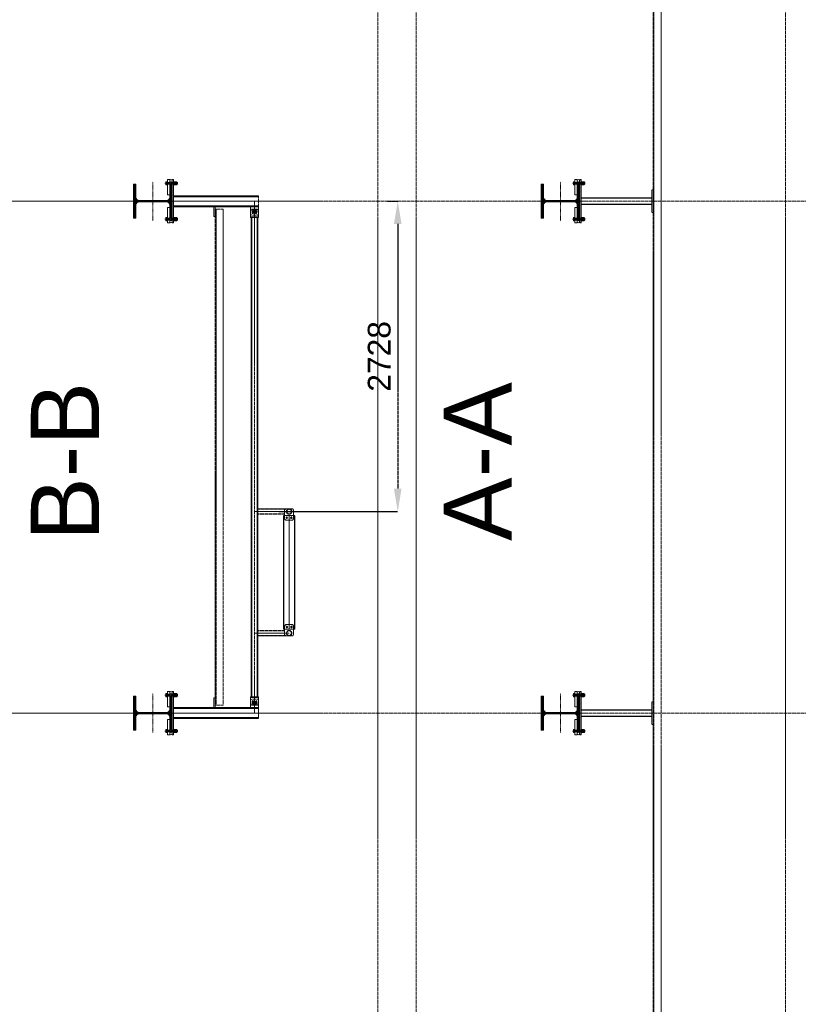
# Model space of a CAD drawing. Header units: millimetres. Extents: x -176817 to 571382, y -58489 to 156123.
# Tile 229 of 256: x 129131 to 135977, y 138169 to 146825. Entities that reach past the tile are written whole.
import ezdxf

# ---------------------------------------------------------------- set-up
doc = ezdxf.new("R2010")
doc.units = ezdxf.units.MM
doc.header["$LTSCALE"] = 0.2
for name, pattern in [('BORDER2', [0.875, 0.25, -0.125, 0.25, -0.125, 0, -0.125]), ('HIDDEN', [9.525, 6.35, -3.175]), ('PRZE', [0.8, 0.4, -0.2, 0, -0.2])]:
    doc.linetypes.add(name, pattern=pattern)
doc.layers.get('0').update_dxf_attribs({"lineweight": 13})
doc.layers.get('Defpoints').update_dxf_attribs({"lineweight": 13})
for name, color, linetype, lineweight in [('-AAA Podkład', 252, 'Continuous', 13), ('C', 4, 'PRZE', 13), ('stezenia', 4, 'Continuous', 13)]:
    doc.layers.add(name, color=color, linetype=linetype, lineweight=lineweight)
doc.styles.get("Standard").update_dxf_attribs({"font": 'arial.ttf'})
doc.dimstyles.new('STANDARD-100', dxfattribs={"dimscale": 100, "dimtxt": 2, "dimasz": 2, "dimexe": 0, "dimexo": 0, "dimgap": 0.6, "dimtad": 1, "dimdec": 0, "dimzin": 12, "dimdsep": 46, "dimtxsty": 'Standard', "dimcen": 1, "dimclrd": 256, "dimclre": 256, "dimclrt": 2, "dimadec": 0, "dimazin": 0, "dimtfac": 1, "dimtdec": 0, "dimtmove": 0, "dimatfit": 3, "dimfxl": 0, "dimtolj": 1, "dimtzin": 0, "dimarcsym": 0})
pattern_1 = [(45, (105788.979, 137703.177), (-6.735192, 6.735192), []), (45, (105793.469, 137703.177), (-6.735192, 6.735192), [])]

# ---------------------------------------------------------------- blocks, each defined once
blk = doc.blocks.new('*X49')
at = {"color": 0}
for p, q in [((558, 1768.9), (573.1, 1784)), ((558, 1777.8), (564.2, 1784)), ((560.4, 1762.5), (581.9, 1784)), ((569.3, 1762.5), (590.8, 1784)), ((578.1, 1762.5), (599.6, 1784)), ((586.9, 1762.5), (608.4, 1784)), ((595.8, 1762.5), (617.3, 1784)), ((604.6, 1762.5), (626.1, 1784)), ((613.5, 1762.5), (635, 1784)), ((622.3, 1762.5), (643.8, 1784)), ((631.1, 1762.5), (652.6, 1784)), ((640, 1762.5), (661.5, 1784)), ((648.8, 1762.5), (670.3, 1784)), ((657.6, 1762.5), (679.1, 1784)), ((666.5, 1762.5), (688, 1784)), ((675.3, 1762.5), (696.8, 1784)), ((683, 1761.3), (705.7, 1784)), ((689.1, 1758.6), (714.5, 1784)), ((694, 1754.7), (723.3, 1784)), ((697.9, 1749.8), (732.2, 1784)), ((700.7, 1743.7), (741, 1784)), ((702, 1736.1), (749.9, 1784)), ((702, 1727.3), (714.3, 1739.6)), ((736.9, 1762.2), (758.7, 1784)), ((746, 1762.5), (767.5, 1784)), ((754.9, 1762.5), (776.4, 1784)), ((763.7, 1762.5), (785.2, 1784)), ((772.6, 1762.5), (794.1, 1784)), ((781.4, 1762.5), (802.9, 1784)), ((790.2, 1762.5), (811.7, 1784)), ((799.1, 1762.5), (820.6, 1784)), ((807.9, 1762.5), (829.4, 1784)), ((816.7, 1762.5), (838.2, 1784)), ((825.6, 1762.5), (847.1, 1784)), ((834.4, 1762.5), (855.9, 1784)), ((843.3, 1762.5), (858, 1777.2)), ((852.1, 1762.5), (858, 1768.4)), ((702, 1718.5), (714, 1730.5)), ((702, 1709.6), (714, 1721.6)), ((702, 1700.8), (714, 1712.8)), ((702, 1691.9), (714, 1703.9)), ((702, 1683.1), (714, 1695.1)), ((702, 1674.3), (714, 1686.3)), ((702, 1665.4), (714, 1677.4)), ((702, 1656.6), (714, 1668.6)), ((702, 1647.8), (714, 1659.8)), ((702, 1638.9), (714, 1650.9)), ((702, 1630.1), (714, 1642.1)), ((702, 1621.2), (714, 1633.2)), ((702, 1612.4), (714, 1624.4)), ((702, 1603.6), (714, 1615.6)), ((702, 1594.7), (714, 1606.7)), ((702, 1585.9), (714, 1597.9)), ((702, 1577), (714, 1589)), ((702, 1568.2), (714, 1580.2)), ((702, 1559.4), (714, 1571.4)), ((702, 1550.5), (714, 1562.5)), ((666.2, 1444), (714, 1491.8)), ((675, 1444), (715.3, 1484.3)), ((683.9, 1444), (718.1, 1478.2)), ((692.7, 1444), (722, 1473.3)), ((701.7, 1488.3), (714, 1500.7)), ((702, 1541.7), (714, 1553.7)), ((702, 1532.9), (714, 1544.9)), ((702, 1524), (714, 1536)), ((702, 1515.2), (714, 1527.2)), ((702, 1506.3), (714, 1518.3)), ((702, 1497.5), (714, 1509.5)), ((558, 1459.6), (563.9, 1465.5)), ((558, 1450.7), (572.8, 1465.5)), ((560.1, 1444), (581.6, 1465.5)), ((569, 1444), (590.5, 1465.5)), ((577.8, 1444), (599.3, 1465.5)), ((586.6, 1444), (608.1, 1465.5)), ((595.5, 1444), (617, 1465.5)), ((604.3, 1444), (625.8, 1465.5)), ((613.1, 1444), (634.6, 1465.5)), ((622, 1444), (643.5, 1465.5)), ((630.8, 1444), (652.3, 1465.5)), ((639.7, 1444), (661.2, 1465.5)), ((648.5, 1444), (670, 1465.5)), ((657.3, 1444), (679.2, 1465.8)), ((701.5, 1444), (727, 1469.4)), ((710.4, 1444), (733.1, 1466.7)), ((719.2, 1444), (740.7, 1465.5)), ((728.1, 1444), (749.6, 1465.5)), ((736.9, 1444), (758.4, 1465.5)), ((745.7, 1444), (767.2, 1465.5)), ((754.6, 1444), (776.1, 1465.5)), ((763.4, 1444), (784.9, 1465.5)), ((772.2, 1444), (793.7, 1465.5)), ((781.1, 1444), (802.6, 1465.5)), ((789.9, 1444), (811.4, 1465.5)), ((798.8, 1444), (820.3, 1465.5)), ((807.6, 1444), (829.1, 1465.5)), ((816.4, 1444), (837.9, 1465.5)), ((825.3, 1444), (846.8, 1465.5)), ((834.1, 1444), (855.6, 1465.5)), ((843, 1444), (858, 1459)), ((851.8, 1444), (858, 1450.2))]:
    blk.add_line(p, q, dxfattribs=at)
blk = doc.blocks.new('heb340')
at = {"color": 1, "linetype": 'Continuous'}
blk.add_lwpolyline([(-150, -170), (150, -170), (150, -148.5), (33, -148.5, -0.414214), (6, -121.5), (6, 121.5, -0.414214), (33, 148.5), (150, 148.5), (150, 170), (-150, 170), (-150, 148.5), (-33, 148.5, -0.414214), (-6, 121.5), (-6, -121.5, -0.414214), (-33, -148.5), (-150, -148.5)], format="xyb", close=True, dxfattribs=at)
at = {"layer": 'C'}
for points in [[(0, -213), (0, 213)], [(-171.5, 0), (171.5, 0)]]:
    blk.add_lwpolyline(points, dxfattribs=at)
at = {"color": 4, "linetype": 'Continuous'}
blk.add_blockref('*X49', (-708, -1614), dxfattribs=at)
blk = doc.blocks.new('połaczenie montażowe')
at = {"color": 7, "linetype": 'BORDER2'}
for p, q in [((-62.8, 158), (49.6, 158)), ((-62.8, -158), (49.6, -158))]:
    blk.add_line(p, q, dxfattribs=at)
at = {"color": 4}
for p, q in [((-54.5, 168.6), (-54.5, 146.3)), ((-53.7, 171.8), (-45.2, 171.8)), ((-53.7, 144.2), (-45.2, 144.2)), ((-53.5, 164.9), (-45.2, 164.9)), ((-53.5, 151.1), (-45.2, 151.1)), ((-45.2, 171.8), (-45.2, 144.2)), ((-45.2, 170.8), (-44.5, 170.8)), ((-45.2, 145.2), (-44.5, 145.2)), ((-44.5, 170.8), (-44.5, 145.2)), ((-41.5, 166), (12, 166)), ((-41.5, 150), (12, 150)), ((-3.6, 166), (-3.6, 150)), ((-3.6, 164.5), (12, 164.5)), ((-3.6, 151.5), (12, 151.5)), ((28, 166), (46, 166)), ((28, 164.5), (46, 164.5)), ((28, 151.5), (46, 151.5)), ((28, 150), (46, 150)), ((46, 166), (46, 150)), ((-54.5, -168.6), (-54.5, -146.3)), ((-53.7, -144.2), (-45.2, -144.2)), ((-53.7, -171.9), (-45.2, -171.9)), ((-53.5, -151.1), (-45.2, -151.1)), ((-53.5, -164.9), (-45.2, -164.9)), ((-45.2, -171.9), (-45.2, -144.2)), ((-45.2, -145.2), (-44.5, -145.2)), ((-45.2, -170.9), (-44.5, -170.9)), ((-44.5, -170.9), (-44.5, -145.2)), ((-41.5, -150), (12, -150)), ((-41.5, -166), (12, -166)), ((-3.6, -166), (-3.6, -150)), ((-3.6, -151.5), (12, -151.5)), ((-3.6, -164.5), (12, -164.5)), ((28, -150), (46, -150)), ((28, -151.5), (46, -151.5)), ((28, -164.5), (46, -164.5)), ((28, -166), (46, -166)), ((46, -166), (46, -150))]:
    blk.add_line(p, q, dxfattribs=at)
at = {"color": 7}
for p, q in [((-44.5, 172.4), (-44, 172.9)), ((-44.5, 172.4), (-44.5, 143.6)), ((-44.5, 143.6), (-44, 143.1)), ((-44, 172.9), (-41.5, 172.9)), ((-44, 143.1), (-41.5, 143.1)), ((-41.5, 172.9), (-41.5, 143.1)), ((12, 172.4), (12.5, 172.9)), ((12, 172.4), (12, 143.6)), ((12, 143.6), (12.5, 143.1)), ((12.5, 172.9), (15, 172.9)), ((12.5, 143.1), (15, 143.1)), ((15, 172.9), (15, 143.1)), ((15, 168.6), (15, 148.3)), ((15, 168.6), (15, 148.3)), ((28, 172.9), (28, 143.1)), ((28, 168.6), (28, 148.3)), ((28, 168.6), (28, 148.3)), ((-44.5, -143.6), (-44, -143.1)), ((-44.5, -172.4), (-44.5, -143.6)), ((-44.5, -172.4), (-44, -172.9)), ((-44, -143.1), (-41.5, -143.1)), ((-44, -172.9), (-41.5, -172.9)), ((-41.5, -172.9), (-41.5, -143.1)), ((12, -143.6), (12.5, -143.1)), ((12, -172.4), (12, -143.6)), ((12, -172.4), (12.5, -172.9)), ((12.5, -143.1), (15, -143.1)), ((12.5, -172.9), (15, -172.9)), ((15, -172.9), (15, -143.1)), ((15, -168.6), (15, -148.3)), ((15, -168.6), (15, -148.3)), ((28, -172.9), (28, -143.1)), ((28, -168.6), (28, -148.3)), ((28, -168.6), (28, -148.3))]:
    blk.add_line(p, q, dxfattribs=at)
at = {"color": 3}
for p, q in [((27.2, 171.8), (15.8, 171.8)), ((27.2, 144.2), (15.8, 144.2)), ((27, 164.9), (16, 164.9)), ((28, 151.1), (16, 151.1)), ((28, 168.6), (28, 148.3)), ((40.2, 171.8), (28.8, 171.8)), ((40.2, 144.2), (28.8, 144.2)), ((40, 164.9), (29, 164.9)), ((41, 151.1), (29, 151.1)), ((41, 168.6), (41, 148.3)), ((27.2, -144.2), (15.8, -144.2)), ((27.2, -171.9), (15.8, -171.9)), ((28, -151.1), (16, -151.1)), ((27, -164.9), (16, -164.9)), ((28, -168.6), (28, -148.3)), ((40.2, -144.2), (28.8, -144.2)), ((40.2, -171.9), (28.8, -171.9)), ((41, -151.1), (29, -151.1)), ((40, -164.9), (29, -164.9)), ((41, -168.6), (41, -148.3))]:
    blk.add_line(p, q, dxfattribs=at)
at = {"color": 4}
for centre, radius, start, end in [((-43.6, 167.6), 10.9, 156.95353, 174.7762), ((-46.1, 168.9), 8.39, 182.38397, 208.35938), ((-46.1, 160.9), 8.39, 151.64062, 177.61603), ((-40.8, 156.2), 13.8, 181.78301, 202.05525), ((-40.8, 145.9), 13.8, 157.94475, 178.21699), ((-49.3, 147.1), 5.24, 187.84226, 213.61819), ((-49.3, -147.1), 5.24, 146.38181, 172.15774), ((-40.8, -145.9), 13.8, 181.78301, 202.05525), ((-40.8, -156.2), 13.8, 157.94475, 178.21699), ((-46.1, -160.9), 8.39, 182.38397, 208.35938), ((-46.1, -168.9), 8.39, 151.64062, 177.61603), ((-43.6, -167.6), 10.9, 185.2238, 203.04647)]:
    blk.add_arc(centre, radius, start, end, dxfattribs=at)
at = {"color": 3}
for centre, radius, start, end in [((25.9, 167.6), 10.9, 156.95353, 174.7762), ((23.4, 168.9), 8.39, 182.38397, 208.35938), ((20, 161.9), 5.05, 143.16981, 176.69601), ((20, 154.1), 5.05, 183.30399, 216.83019), ((20, 148), 5.05, 143.16981, 176.69601), ((32.3, 149.6), 17.3, 184.10089, 198.26643), ((19.6, 168.9), 8.39, 331.64062, 357.61603), ((23, 161.9), 5.05, 3.30399, 36.83019), ((23, 154.1), 5.05, 323.16981, 356.69601), ((23, 148), 5.05, 3.30399, 36.83019), ((17.1, 167.6), 10.9, 5.2238, 23.04647), ((10.7, 149.6), 17.3, 341.73357, 355.89911), ((38.9, 167.6), 10.9, 156.95353, 174.7762), ((36.4, 168.9), 8.39, 182.38397, 208.35938), ((33, 161.9), 5.05, 143.16981, 176.69601), ((33, 154.1), 5.05, 183.30399, 216.83019), ((33, 148), 5.05, 143.16981, 176.69601), ((45.3, 149.6), 17.3, 184.10089, 198.26643), ((32.6, 168.9), 8.39, 331.64062, 357.61603), ((36, 161.9), 5.05, 3.30399, 36.83019), ((36, 154.1), 5.05, 323.16981, 356.69601), ((36, 148), 5.05, 3.30399, 36.83019), ((30.1, 167.6), 10.9, 5.2238, 23.04647), ((23.7, 149.6), 17.3, 341.73357, 355.89911), ((32.3, -149.6), 17.3, 161.73357, 175.89911), ((20, -148), 5.05, 183.30399, 216.83019), ((20, -154.1), 5.05, 143.16981, 176.69601), ((20, -161.9), 5.05, 183.30399, 216.83019), ((23.4, -168.9), 8.39, 151.64062, 177.61603), ((25.9, -167.6), 10.9, 185.2238, 203.04647), ((23, -148), 5.05, 323.16981, 356.69601), ((23, -154.1), 5.05, 3.30399, 36.83019), ((23, -161.9), 5.05, 323.16981, 356.69601), ((19.6, -168.9), 8.39, 2.38397, 28.35938), ((10.7, -149.6), 17.3, 4.10089, 18.26643), ((17.1, -167.6), 10.9, 336.95353, 354.7762), ((45.3, -149.6), 17.3, 161.73357, 175.89911), ((33, -148), 5.05, 183.30399, 216.83019), ((33, -154.1), 5.05, 143.16981, 176.69601), ((33, -161.9), 5.05, 183.30399, 216.83019), ((36.4, -168.9), 8.39, 151.64062, 177.61603), ((38.9, -167.6), 10.9, 185.2238, 203.04647), ((36, -148), 5.05, 323.16981, 356.69601), ((36, -154.1), 5.05, 3.30399, 36.83019), ((36, -161.9), 5.05, 323.16981, 356.69601), ((32.6, -168.9), 8.39, 2.38397, 28.35938), ((23.7, -149.6), 17.3, 4.10089, 18.26643), ((30.1, -167.6), 10.9, 336.95353, 354.7762)]:
    blk.add_arc(centre, radius, start, end, dxfattribs=at)
at = {"layer": 'stezenia', "color": 6}
for points in [[(-41.5, 190.2), (-21.5, 190.2), (-21.5, 55), (-41.5, 55)], [(12, 190.2), (0, 190.2), (0, -190.2), (12, -190.2)], [(-41.5, -190.2), (-21.5, -190.2), (-21.5, -55), (-41.5, -55)]]:
    blk.add_lwpolyline(points, close=True, dxfattribs=at)
at = {"layer": 'stezenia', "color": 3}
for centre in [(-10.8, 179.5), (-10.8, -179.5)]:
    blk.add_circle(centre, 10.8, dxfattribs=at)
blk = doc.blocks.new('*D815')
at = {"layer": '-AAA Podkład', "linetype": 'HIDDEN', "lineweight": -2, "ltscale": 5, "transparency": 16777216}
for p, q in [((132364.1, 145229.2), (132455.6, 145229.2)), ((132455.6, 145029.2), (132455.6, 142700.9)), ((131409.5, 142500.9), (132455.6, 142500.9))]:
    blk.add_line(p, q, dxfattribs=at)
at = {"layer": '-AAA Podkład', "linetype": 'HIDDEN', "ltscale": 5, "transparency": 16777216}
for points in [[(132422.3, 145029.2), (132488.9, 145029.2), (132455.6, 145229.2)], [(132422.3, 142700.9), (132488.9, 142700.9), (132455.6, 142500.9)]]:
    blk.add_solid(points, dxfattribs=at)
at = {"layer": 'Defpoints', "color": 0, "linetype": 'HIDDEN', "ltscale": 5, "transparency": 16777216}
for p in [(132364.1, 145229.2), (131409.5, 142500.9, 0), (132455.6, 142500.9)]:
    blk.add_point(p, dxfattribs=at)
at = {"layer": '-AAA Podkład', "color": 2, "linetype": 'HIDDEN', "ltscale": 5, "transparency": 16777216, "insert": (132293.5, 143865), "char_height": 200, "attachment_point": 5, "rotation": 90}
blk.add_mtext('\\A1;2728', dxfattribs=at)

msp = doc.modelspace()

# ---------------------------------------------------------------- hatches: boundary and pattern name
at = {"layer": '-AAA Podkład', "linetype": 'HIDDEN', "ltscale": 5}
h = msp.add_hatch(dxfattribs=at)
h.set_pattern_fill('ANSI32', color=256)
h.set_pattern_definition(pattern_1)
h.paths.add_polyline_path([(131476.186, 142500.8554, -1), (131524.486, 142500.8554, -1)])
h.paths.add_polyline_path([(131520.486, 142500.8554, 1), (131480.186, 142500.8554, 1)], flags=16)
h = msp.add_hatch(dxfattribs=at)
h.set_pattern_fill('ANSI32', color=256)
h.set_pattern_definition(pattern_1)
h.paths.add_polyline_path([(131476.186, 141432.5554, 1), (131524.486, 141432.5554, 1)])
h.paths.add_polyline_path([(131520.486, 141432.5554, -1), (131480.186, 141432.5554, -1)], flags=16)

# ---------------------------------------------------------------- linework, layer by layer
for p, q in [((132281.7578, 152522.7963), (132281.7578, 132335.6145, 0)), ((132617.0481, 152522.7963), (132617.0481, 132335.6145)), ((135865.1614, 152522.7963), (135865.1614, 132335.6145, 0)), ((134700.1854, 151554.2054, 0), (134700.1854, 133304.2054)), ((134770.1854, 133304.2054), (134770.1854, 151554.2054, 0)), ((131231.5472, 145277.2054, 0), (130483.7818, 145277.2054, 0)), ((131231.5472, 145269.2054, 0), (130483.7818, 145269.2054, 0)), ((131231.5472, 145277.2054, 0), (131231.5472, 145181.2054, 0)), ((124463.5286, 145229.2054), (176464.8441, 145229.2054)), ((130483.7818, 145189.2054, 0), (131231.5472, 145189.2054, 0)), ((130483.7818, 145181.2054, 0), (131231.5472, 145181.2054, 0)), ((130483.7818, 145181.2054, 0), (131231.5472, 145181.2054, 0)), ((131196.5472, 145229.2054, 0), (131196.5472, 140729.2054, 0)), ((130851.0938, 145158.7054, 0), (130851.0938, 140799.7054, 0)), ((130851.0938, 145158.7054, 0), (130921.0938, 145158.7054, 0)), ((130921.0938, 140799.7054, 0), (130921.0938, 145158.7054, 0)), ((131191.5048, 145138.7054, 0), (131171.1205, 145138.7054, 0)), ((131181.3127, 145148.8976, 0), (131181.3127, 145128.5132, 0)), ((131221.5048, 145138.7054, 0), (131201.1205, 145138.7054, 0)), ((131211.3127, 145148.8976, 0), (131211.3127, 145128.5132, 0)), ((131500.336, 142500.8554, 0), (131196.5472, 142500.8554, 0)), ((131500.336, 142525.0054, 0), (131225.0472, 142525.0054, 0)), ((131466.3101, 142520.9794, 0), (131225.0472, 142520.9794, 0)), ((131460.336, 142480.7054, 0), (131225.0472, 142480.7054, 0)), ((131460.336, 142476.7054, 0), (131225.0472, 142476.7054, 0)), ((131450.336, 141466.7054, 0), (131450.336, 142466.7054, 0)), ((131550.336, 142466.7054, 0), (131450.336, 142466.7054, 0)), ((131454.336, 141466.7054, 0), (131454.336, 142466.7054, 0)), ((131490.5282, 142446.7054, 0), (131470.1439, 142446.7054, 0)), ((131480.336, 142456.8975, 0), (131480.336, 142436.5132, 0)), ((131530.5282, 142446.7054, 0), (131510.1439, 142446.7054, 0)), ((131520.336, 142456.8975, 0), (131520.336, 142436.5132, 0)), ((131546.336, 141466.7054, 0), (131546.336, 142466.7054, 0)), ((131550.336, 141466.7054, 0), (131550.336, 142466.7054, 0)), ((131460.336, 141456.7054, 0), (131225.0472, 141456.7054, 0)), ((131460.336, 141452.7054, 0), (131225.0472, 141452.7054, 0)), ((131550.336, 141466.7054, 0), (131450.336, 141466.7054, 0)), ((131490.5282, 141486.7054, 0), (131470.1439, 141486.7054, 0)), ((131480.336, 141476.5132, 0), (131480.336, 141496.8975, 0)), ((131530.5282, 141486.7054, 0), (131510.1439, 141486.7054, 0)), ((131520.336, 141476.5132, 0), (131520.336, 141496.8975, 0)), ((131500.336, 141432.5554, 0), (131196.5472, 141432.5554, 0)), ((131466.3101, 141412.4313, 0), (131225.0472, 141412.4313, 0)), ((131500.336, 141408.4054, 0), (131225.0472, 141408.4054, 0)), ((130483.7818, 140777.2054, 0), (131231.5472, 140777.2054, 0)), ((130483.7818, 140777.2054, 0), (131231.5472, 140777.2054, 0)), ((130483.7818, 140769.2054, 0), (131231.5472, 140769.2054, 0)), ((130851.0938, 140799.7054, 0), (130921.0938, 140799.7054, 0)), ((131191.5048, 140819.7054, 0), (131171.1205, 140819.7054, 0)), ((131181.3127, 140809.5132, 0), (131181.3127, 140829.8976, 0)), ((131221.5048, 140819.7054, 0), (131201.1205, 140819.7054, 0)), ((131211.3127, 140809.5132, 0), (131211.3127, 140829.8976, 0)), ((131231.5472, 140777.2054, 0), (131231.5472, 140681.2054, 0)), ((124463.5286, 140729.2054), (176464.8441, 140729.2054)), ((131231.5472, 140689.2054, 0), (130483.7818, 140689.2054, 0)), ((131231.5472, 140681.2054, 0), (130483.7818, 140681.2054, 0))]:
    msp.add_line(p, q, dxfattribs=at)
at = {"layer": '-AAA Podkład', "linetype": 'HIDDEN', "ltscale": 5, "elevation": 0}
for points in [[(134707.1854, 133304.2054), (134707.1854, 151554.2054)], [(134067.1854, 145259.2054), (134688.1854, 145259.2054), (134688.1854, 145199.2054), (134067.1854, 145199.2054)], [(134067.1854, 145255.2054), (134688.1854, 145255.2054)], [(134688.1854, 145203.2054), (134067.1854, 145203.2054)], [(131168.0472, 140873.2054), (131168.0472, 145085.2054)], [(131173.0472, 140873.2054), (131173.0472, 145085.2054)], [(131220.0472, 145085.2054), (131220.0472, 140873.2054)], [(131225.0472, 145085.2054), (131225.0472, 140873.2054)], [(134067.1854, 140759.2054), (134688.1854, 140759.2054), (134688.1854, 140699.2054), (134067.1854, 140699.2054)], [(134067.1854, 140755.2054), (134688.1854, 140755.2054)], [(134688.1854, 140703.2054), (134067.1854, 140703.2054)]]:
    msp.add_lwpolyline(points, dxfattribs=at)
for points in [[(134700.1854, 145329.2054), (134700.1854, 145129.2054), (134688.1854, 145129.2054), (134688.1854, 145329.2054)], [(130851.0938, 145181.2054), (130851.0938, 145096.2054), (130839.0938, 145096.2054), (130839.0938, 145181.2054)], [(131171.5472, 145106.2054), (131161.5472, 145116.2054), (131161.5472, 145181.2054), (131231.5472, 145181.2054), (131231.5472, 145116.2054), (131221.5472, 145106.2054)], [(131231.5472, 145148.7054), (131231.5472, 145091.2054), (131161.5472, 145091.2054), (131161.5472, 145148.7054), (131171.5472, 145158.7054), (131221.5472, 145158.7054)], [(131231.5472, 145091.2054), (131231.5472, 145085.2054), (131161.5472, 145085.2054), (131161.5472, 145091.2054)], [(131460.336, 142515.0054), (131460.336, 142436.7054), (131470.336, 142426.7054), (131530.336, 142426.7054), (131540.336, 142436.7054), (131540.336, 142515.0054), (131530.336, 142525.0054), (131470.336, 142525.0054)], [(131460.336, 141418.4054), (131460.336, 141496.7054), (131470.336, 141506.7054), (131530.336, 141506.7054), (131540.336, 141496.7054), (131540.336, 141418.4054), (131530.336, 141408.4054), (131470.336, 141408.4054)], [(130851.0938, 140777.2054), (130851.0938, 140862.2054), (130839.0938, 140862.2054), (130839.0938, 140777.2054)], [(131231.5472, 140867.2054), (131231.5472, 140873.2054), (131161.5472, 140873.2054), (131161.5472, 140867.2054)], [(131231.5472, 140809.7054), (131231.5472, 140867.2054), (131161.5472, 140867.2054), (131161.5472, 140809.7054), (131171.5472, 140799.7054), (131221.5472, 140799.7054)], [(131171.5472, 140852.2054), (131161.5472, 140842.2054), (131161.5472, 140777.2054), (131231.5472, 140777.2054), (131231.5472, 140842.2054), (131221.5472, 140852.2054)], [(134700.1854, 140829.2054), (134700.1854, 140629.2054), (134688.1854, 140629.2054), (134688.1854, 140829.2054)]]:
    msp.add_lwpolyline(points, close=True, dxfattribs=at)
at = {"layer": '-AAA Podkład', "linetype": 'HIDDEN', "ltscale": 5}
msp.add_lwpolyline([(130858.0938, 140799.7054), (130858.0938, 145158.7054)], dxfattribs=at)
at = {"layer": '-AAA Podkład', "linetype": 'HIDDEN', "ltscale": 5, "elevation": 0}
for points in [[(131174.8127, 145126.2054), (131174.8127, 145151.2054, -1), (131187.8127, 145151.2054), (131187.8127, 145126.2054, -1)], [(131204.8127, 145126.2054), (131204.8127, 145151.2054, -1), (131217.8127, 145151.2054), (131217.8127, 145126.2054, -1)], [(131174.8127, 140832.2054), (131174.8127, 140807.2054, 1), (131187.8127, 140807.2054), (131187.8127, 140832.2054, 1)], [(131204.8127, 140832.2054), (131204.8127, 140807.2054, 1), (131217.8127, 140807.2054), (131217.8127, 140832.2054, 1)]]:
    msp.add_lwpolyline(points, format="xyb", close=True, dxfattribs=at)
at = {"layer": '-AAA Podkład', "linetype": 'HIDDEN', "ltscale": 5, "elevation": 0, "flags": 128}
msp.add_lwpolyline([(131500.336, 141466.7054), (131500.336, 142466.7054)], dxfattribs=at)
at = {"layer": '-AAA Podkład', "linetype": 'HIDDEN', "ltscale": 5}
for centre, radius in [((131181.3127, 145138.7054, 0), 6.5), ((131211.3127, 145138.7054, 0), 6.5), ((131500.336, 142500.8554, 0), 24.15), ((131500.336, 142500.8554, 0), 20.15), ((131480.336, 142446.7054, 0), 6.5), ((131520.336, 142446.7054, 0), 6.5), ((131480.336, 141486.7054, 0), 6.5), ((131500.336, 141432.5554, 0), 24.15), ((131500.336, 141432.5554, 0), 20.15), ((131520.336, 141486.7054, 0), 6.5), ((131181.3127, 140819.7054, 0), 6.5), ((131211.3127, 140819.7054, 0), 6.5)]:
    msp.add_circle(centre, radius, dxfattribs=at)

# ---------------------------------------------------------------- block references
at = {"layer": '-AAA Podkład', "linetype": 'HIDDEN', "ltscale": 5, "rotation": 270}
for p in [(130301.7818, 145229.2054), (133885.1854, 145229.2054), (130301.7818, 140729.2054), (133885.1854, 140729.2054)]:
    msp.add_blockref('heb340', p, dxfattribs=at)
at = {"layer": '-AAA Podkład', "linetype": 'HIDDEN', "ltscale": 5}
for p in [(130471.7818, 145229.2054), (134055.1854, 145229.2054), (130471.7818, 140729.2054), (134055.1854, 140729.2054)]:
    msp.add_blockref('połaczenie montażowe', p, dxfattribs=at)

# ---------------------------------------------------------------- texts
at = {"layer": '-AAA Podkład', "linetype": 'HIDDEN', "ltscale": 5, "char_height": 600, "attachment_point": 5, "rotation": 90}
for s, insert in [('{\\farial|b0|i0|c238|p34;B-B}', (129529.2768, 142941.1191)), ('{\\farial|b0|i0|c238|p34;A-A}', (133158.0424, 142941.1191))]:
    msp.add_mtext(s, dxfattribs=dict(at, insert=insert))

# ---------------------------------------------------------------- dimensions: what is measured, and where the dimension line sits
at = {"layer": '-AAA Podkład', "linetype": 'HIDDEN', "ltscale": 5}
dim = msp.add_linear_dim(base=(132455.5898, 142500.8554), p1=(132364.0672, 145229.2054), p2=(131409.5067, 142500.8554, 0), angle=90, dimstyle='STANDARD-100', override={"dimtmove": 1}, dxfattribs=at)
dim.commit()
dim.dimension.update_dxf_attribs({"geometry": '*D815', "text_midpoint": (132293.4752, 143865.0304)})

doc.saveas('drawing.dxf')
